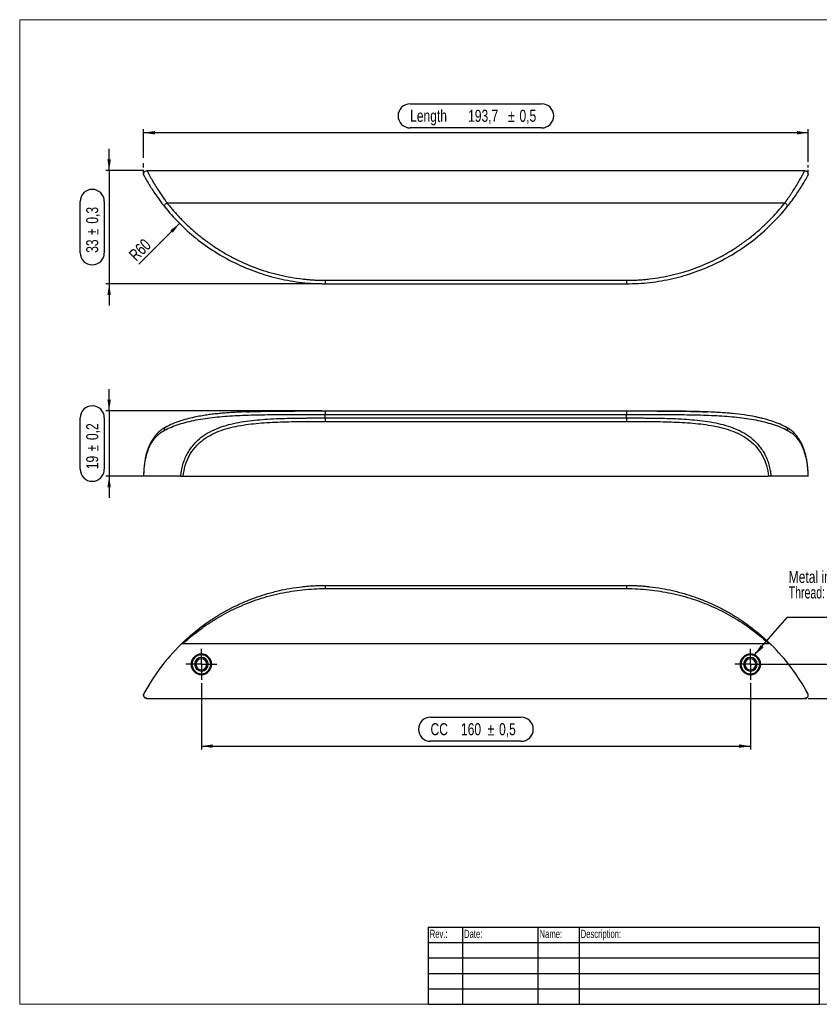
# Model space of a CAD drawing. Header units: millimetres. Extents: x 5 to 417, y 5 to 292.
# Tile 1 of 3: x 5 to 238, y 5 to 292. Entities that reach past the tile are written whole.
import ezdxf

# ---------------------------------------------------------------- set-up
doc = ezdxf.new("R2010")
doc.units = ezdxf.units.MM
doc.linetypes.add('HIDDEN', pattern=[1.905, 1.27, -0.635])
doc.layers.add('SLD-0', color=179, linetype='Continuous')
doc.styles.add('SLDTEXTSTYLE0', font='TXT', dxfattribs={"width": 0.75})
doc.styles.add('SLDTEXTSTYLE1', font='TXT', dxfattribs={"width": 0.7})
doc.styles.add('SLDTEXTSTYLE6', font='TXT', dxfattribs={"width": 0.657895})
doc.dimstyles.new('SLDDIMSTYLE0', dxfattribs={"dimtxt": 3.5, "dimasz": 3.302, "dimexe": 0, "dimexo": 0.0625, "dimgap": 0.875, "dimtad": 1, "dimdec": 1, "dimrnd": 1e-09, "dimzin": 12, "dimdsep": 46, "dimtxsty": 'SLDTEXTSTYLE0', "dimsah": 1, "dimcen": 0.09, "dimadec": 0, "dimazin": 3, "dimtfac": 1, "dimtdec": 1, "dimtofl": 0, "dimtmove": 0, "dimatfit": 3, "dimfxl": 0, "dimfrac": 2, "dimtolj": 1, "dimtzin": 12, "dimarcsym": 0})
doc.dimstyles.new('SLDDIMSTYLE1', dxfattribs={"dimtxt": 3.5, "dimasz": 3.302, "dimexe": 0, "dimexo": 0.0625, "dimgap": 0.875, "dimtad": 1, "dimrnd": 1e-09, "dimzin": 12, "dimdsep": 46, "dimtxsty": 'SLDTEXTSTYLE0', "dimsah": 1, "dimcen": 0, "dimadec": 0, "dimazin": 3, "dimtfac": 1, "dimtofl": 0, "dimtmove": 0, "dimatfit": 3, "dimfxl": 0, "dimfrac": 2, "dimtolj": 1, "dimtzin": 12, "dimarcsym": 0})
doc.dimstyles.new('SLDDIMSTYLE2', dxfattribs={"dimtxt": 3.5, "dimasz": 3.302, "dimexe": 0, "dimexo": 0.0625, "dimgap": 0.875, "dimtad": 1, "dimrnd": 1e-09, "dimzin": 12, "dimdsep": 46, "dimtxsty": 'SLDTEXTSTYLE0', "dimsah": 1, "dimcen": 0.09, "dimadec": 0, "dimazin": 3, "dimtfac": 1, "dimtmove": 0, "dimatfit": 0, "dimfxl": 0, "dimfrac": 2, "dimtolj": 1, "dimtzin": 12, "dimarcsym": 0})
doc.dimstyles.new('SLDDIMSTYLE7', dxfattribs={"dimtxt": 3.5, "dimasz": 3.302, "dimexe": 0, "dimexo": 0.0625, "dimgap": 0.875, "dimtad": 1, "dimrnd": 1e-09, "dimzin": 12, "dimdsep": 46, "dimtxsty": 'SLDTEXTSTYLE0', "dimsah": 1, "dimcen": 0.09, "dimadec": 0, "dimazin": 3, "dimtfac": 1, "dimtofl": 0, "dimtmove": 0, "dimatfit": 3, "dimfxl": 0, "dimfrac": 2, "dimtolj": 1, "dimtzin": 12, "dimarcsym": 0})
doc.dimstyles.new('SLDDIMSTYLE8', dxfattribs={"dimtxt": 0.18, "dimasz": 3.302, "dimexe": 0, "dimexo": 0.0625, "dimgap": 0, "dimtad": 0, "dimtih": 1, "dimtoh": 1, "dimdec": 0, "dimrnd": 1e-09, "dimzin": 0, "dimdsep": 46, "dimtxsty": 'Standard', "dimsah": 1, "dimcen": 0.09, "dimadec": 0, "dimazin": 0, "dimtfac": 3.302, "dimtdec": 0, "dimtofl": 0, "dimtmove": 0, "dimatfit": 3, "dimfxl": 0, "dimfrac": 2, "dimtolj": 1, "dimtzin": 0, "dimarcsym": 0})

# ---------------------------------------------------------------- blocks, each defined once
blk = doc.blocks.new('SW_TABLEANNOTATION_0')
at = {"layer": 'SLD-0', "color": 0}
for p, q in [((0, 0), (0, -4.5)), ((0, 0), (10, 0)), ((10, 0), (10, -4.5)), ((10, 0), (32, 0)), ((32, 0), (32, -4.5)), ((32, 0), (44, 0)), ((44, 0), (44, -4.5)), ((44, 0), (114, 0)), ((114, 0), (114, -4.5)), ((0, -4.5), (0, -9)), ((0, -4.5), (10, -4.5)), ((10, -4.5), (10, -9)), ((10, -4.5), (32, -4.5)), ((32, -4.5), (32, -9)), ((32, -4.5), (44, -4.5)), ((44, -4.5), (44, -9)), ((44, -4.5), (114, -4.5)), ((114, -4.5), (114, -9)), ((0, -9), (0, -13.5)), ((0, -9), (10, -9)), ((10, -9), (10, -13.5)), ((10, -9), (32, -9)), ((32, -9), (32, -13.5)), ((32, -9), (44, -9)), ((44, -9), (44, -13.5)), ((44, -9), (114, -9)), ((114, -9), (114, -13.5)), ((0, -13.5), (0, -18)), ((0, -13.5), (10, -13.5)), ((10, -13.5), (10, -18)), ((10, -13.5), (32, -13.5)), ((32, -13.5), (32, -18)), ((32, -13.5), (44, -13.5)), ((44, -13.5), (44, -18)), ((44, -13.5), (114, -13.5)), ((114, -13.5), (114, -18)), ((0, -18), (0, -22.5)), ((0, -18), (10, -18)), ((10, -18), (10, -22.5)), ((10, -18), (32, -18)), ((32, -18), (32, -22.5)), ((32, -18), (44, -18)), ((44, -18), (44, -22.5)), ((44, -18), (114, -18)), ((114, -18), (114, -22.5)), ((0, -22.5), (10, -22.5)), ((10, -22.5), (32, -22.5)), ((32, -22.5), (44, -22.5)), ((44, -22.5), (114, -22.5))]:
    blk.add_line(p, q, dxfattribs=at)
at = {"layer": 'SLD-0', "color": 0, "attachment_point": 1, "style": 'SLDTEXTSTYLE1'}
for s, insert, char_height in [('Rev.:', (0.5, -0.77), 2.381), ('Date:', (10.5, -0.77), 2.381), ('Name:', (32.5, -0.77), 2.381), ('Description:', (44.5, -0.77), 2.3813)]:
    blk.add_mtext(s, dxfattribs=dict(at, insert=insert, char_height=char_height))
blk = doc.blocks.new('_D')
at = {"layer": 'SLD-0'}
for p, q in [((118.79, 267.48), (157.11, 267.48)), ((41.1, 251.71), (41.1, 260.05)), ((234.8, 259.05), (41.1, 259.05)), ((157.11, 260.45), (118.79, 260.45)), ((234.8, 250.61), (234.8, 260.05))]:
    blk.add_line(p, q, dxfattribs=at)
for centre, start, end in [((118.79, 263.97), 90, 270), ((157.11, 263.97), 270, 90)]:
    blk.add_arc(centre, 3.52, start, end, dxfattribs=at)
for points in [[(41.1, 259.05), (44.4, 258.54), (44.4, 259.55)], [(234.8, 259.05), (231.5, 259.55), (231.5, 258.54)]]:
    blk.add_solid(points, dxfattribs=at)
at = {"layer": 'SLD-0', "char_height": 3.5, "attachment_point": 1, "style": 'SLDTEXTSTYLE0'}
for s, insert in [('Length', (118.79, 265.73)), ('193,7', (135.68, 265.73)), ('%%p', (147.31, 265.68)), ('0,5', (150.65, 265.73))]:
    blk.add_mtext(s, dxfattribs=dict(at, insert=insert))
blk = doc.blocks.new('_D_1')
at = {"layer": 'SLD-0'}
blk.add_line((51.61, 232.6), (39.7, 220.69), dxfattribs=at)
blk.add_solid([(51.61, 232.6), (48.91, 230.62), (49.63, 229.9)], dxfattribs=at)
at = {"layer": 'SLD-0', "insert": (36.51, 223.88), "char_height": 3.5, "attachment_point": 1, "rotation": 45, "style": 'SLDTEXTSTYLE0'}
blk.add_mtext('R60', dxfattribs=at)
blk = doc.blocks.new('_D_2')
at = {"layer": 'SLD-0'}
for p, q in [((31.07, 248.02), (31.07, 254.37)), ((41.1, 248.02), (30.07, 248.02)), ((31.07, 248.02), (31.07, 215.02)), ((22.63, 224.04), (22.63, 239.01)), ((29.66, 239.01), (29.66, 224.04)), ((93.03, 215.02), (30.07, 215.02)), ((31.07, 215.02), (31.07, 208.67))]:
    blk.add_line(p, q, dxfattribs=at)
for centre, start, end in [((26.14, 239.01), 0, 180), ((26.14, 224.04), 180, 0)]:
    blk.add_arc(centre, 3.52, start, end, dxfattribs=at)
for points in [[(31.07, 248.02), (31.57, 251.33), (30.56, 251.33)], [(31.07, 215.02), (30.56, 211.72), (31.57, 211.72)]]:
    blk.add_solid(points, dxfattribs=at)
at = {"layer": 'SLD-0', "char_height": 3.5, "attachment_point": 1, "rotation": 90, "style": 'SLDTEXTSTYLE0'}
for s, insert in [('0,3', (24.38, 232.54)), ('%%p', (24.44, 229.21)), ('33', (24.38, 224.04))]:
    blk.add_mtext(s, dxfattribs=dict(at, insert=insert))
blk = doc.blocks.new('_D_3')
at = {"layer": 'SLD-0'}
for p, q in [((31.07, 177.94), (31.07, 184.29)), ((22.63, 160.96), (22.63, 175.93)), ((29.66, 175.93), (29.66, 160.96)), ((93.03, 177.94), (30.07, 177.94)), ((31.07, 177.94), (31.07, 158.94)), ((51.66, 158.94), (30.07, 158.94)), ((31.07, 158.94), (31.07, 152.59))]:
    blk.add_line(p, q, dxfattribs=at)
for centre, start, end in [((26.14, 175.93), 0, 180), ((26.14, 160.96), 180, 0)]:
    blk.add_arc(centre, 3.52, start, end, dxfattribs=at)
for points in [[(31.07, 177.94), (31.57, 181.24), (30.56, 181.24)], [(31.07, 158.94), (30.56, 155.64), (31.57, 155.64)]]:
    blk.add_solid(points, dxfattribs=at)
at = {"layer": 'SLD-0', "char_height": 3.5, "attachment_point": 1, "rotation": 90, "style": 'SLDTEXTSTYLE0'}
for s, insert in [('0,2', (24.38, 169.46)), ('%%p', (24.44, 166.13)), ('19', (24.38, 160.96))]:
    blk.add_mtext(s, dxfattribs=dict(at, insert=insert))
blk = doc.blocks.new('_D_10')
at = {"layer": 'SLD-0'}
blk.add_line((283.86, 230.7), (300.3, 235.1), dxfattribs=at)
blk.add_solid([(283.86, 230.7), (287.19, 231.06), (286.92, 232.04)], dxfattribs=at)
at = {"layer": 'SLD-0', "insert": (291.4, 237.39), "char_height": 3.5, "attachment_point": 1, "rotation": 15, "style": 'SLDTEXTSTYLE0'}
blk.add_mtext('R59', dxfattribs=at)
blk = doc.blocks.new('_D_11')
at = {"layer": 'SLD-0'}
for p, q in [((57.95, 98.59), (57.95, 79.24)), ((217.95, 98.59), (217.95, 79.24)), ((124.73, 88.67), (151.17, 88.67)), ((151.17, 81.64), (124.73, 81.64)), ((57.95, 80.24), (217.95, 80.24))]:
    blk.add_line(p, q, dxfattribs=at)
for centre, start, end in [((124.73, 85.16), 90, 270), ((151.17, 85.16), 270, 90)]:
    blk.add_arc(centre, 3.52, start, end, dxfattribs=at)
for points in [[(57.95, 80.24), (61.25, 79.73), (61.25, 80.74)], [(217.95, 80.24), (214.65, 80.74), (214.65, 79.73)]]:
    blk.add_solid(points, dxfattribs=at)
at = {"layer": 'SLD-0', "char_height": 3.5, "attachment_point": 1, "style": 'SLDTEXTSTYLE0'}
for s, insert in [('CC', (124.73, 86.92)), ('160', (133.61, 86.92)), ('%%p', (141.37, 86.86)), ('0,5', (144.7, 86.92))]:
    blk.add_mtext(s, dxfattribs=dict(at, insert=insert))
blk = doc.blocks.new('_D_12')
at = {"layer": 'SLD-0'}
for p, q in [((244.83, 104.09), (244.83, 110.44)), ((221.95, 104.09), (245.83, 104.09)), ((244.83, 104.09), (244.83, 94.09)), ((234.8, 94.09), (245.83, 94.09)), ((244.83, 94.09), (244.83, 87.74))]:
    blk.add_line(p, q, dxfattribs=at)
for points in [[(244.83, 104.09), (245.34, 107.39), (244.33, 107.39)], [(244.83, 94.09), (244.33, 90.79), (245.34, 90.79)]]:
    blk.add_solid(points, dxfattribs=at)
at = {"layer": 'SLD-0', "insert": (240.32, 96.5), "char_height": 3.5, "attachment_point": 1, "rotation": 90, "style": 'SLDTEXTSTYLE0'}
blk.add_mtext('10', dxfattribs=at)
blk = doc.blocks.new('SW_NOTE_0')
at = {"layer": 'SLD-0', "color": 0}
blk.add_line((56.92, 0), (0, 0), dxfattribs=at)
at = {"layer": 'SLD-0', "color": 0, "char_height": 3.5, "attachment_point": 1}
for s, insert, style in [('Metal insert for M4 screw.', (0.46, 13.61), 'SLDTEXTSTYLE0'), ('Thread:      min. 4', (0.46, 9.08), 'SLDTEXTSTYLE6'), ('max. 8', (25.4, 4.56), 'SLDTEXTSTYLE0')]:
    blk.add_mtext(s, dxfattribs=dict(at, insert=insert, style=style))
blk = doc.blocks.new('SW_CENTERMARKSYMBOL_0')
at = {"layer": 'SLD-0', "color": 0}
for p, q in [((0, 2.5), (0, 4.5)), ((-2.5, 0), (-4.5, 0)), ((0, 0), (-2.5, 0)), ((0, 0), (0, 2.5)), ((0, 0), (0, -2.5)), ((0, 0), (2.5, 0)), ((2.5, 0), (4.5, 0)), ((0, -2.5), (0, -4.5))]:
    blk.add_line(p, q, dxfattribs=at)
blk = doc.blocks.new('SW_CENTERMARKSYMBOL_1')
at = {"layer": 'SLD-0', "color": 0}
for p, q in [((0, 2.5), (0, 4.5)), ((-2.5, 0), (-4.5, 0)), ((0, 0), (-2.5, 0)), ((0, 0), (0, 2.5)), ((0, 0), (0, -2.5)), ((0, 0), (2.5, 0)), ((2.5, 0), (4.5, 0)), ((0, -2.5), (0, -4.5))]:
    blk.add_line(p, q, dxfattribs=at)

msp = doc.modelspace()

# ---------------------------------------------------------------- linework, layer by layer
at = {"color": 7, "linetype": 'Continuous', "lineweight": 18}
for p, q in [((5, 292), (5, 5)), ((415, 292), (5, 292)), ((5, 5), (415, 5))]:
    msp.add_line(p, q, dxfattribs=at)
at = {"color": 7, "linetype": 'Continuous', "lineweight": 25}
for p, q in [((42.099, 248.025), (233.801, 248.025)), ((47.916, 238.616), (227.984, 238.616)), ((94.032, 216.035), (181.869, 216.035)), ((181.869, 216.035), (181.869, 215.025)), ((94.032, 215.025), (181.869, 215.025)), ((94.032, 177.94), (181.869, 177.94)), ((94.032, 175.91), (94.032, 176.94)), ((94.032, 176.94), (181.869, 176.94)), ((94.032, 175.91), (181.869, 175.91)), ((181.869, 177.94), (181.869, 176.94)), ((181.869, 175.91), (181.869, 176.94)), ((94.032, 174.913), (181.869, 174.913)), ((51.954, 158.943), (41.219, 158.943)), ((52.662, 158.943), (223.239, 158.943)), ((234.682, 158.943), (223.947, 158.943)), ((94.032, 127.087), (181.869, 127.087)), ((94.032, 126.168), (181.869, 126.168)), ((52.662, 110.149), (223.239, 110.149)), ((42.099, 94.087), (233.801, 94.087))]:
    msp.add_line(p, q, dxfattribs=at)
for centre, radius, start, end in [((94.032, 67.087), 60, 134.53197, 151.66824), ((181.869, 67.087), 60, 28.33176, 45.46803), ((57.95, 104.087), 3, 0, 180), ((57.95, 104.087), 2.75, 90, 270), ((57.95, 104.087), 2.75, 270, 90), ((217.95, 104.087), 3, 0, 180), ((217.95, 104.087), 2.75, 90, 270), ((217.95, 104.087), 2.75, 270, 90), ((57.95, 104.087), 3, 180, 0), ((57.95, 104.087), 2, 0, 180), ((57.95, 104.087), 2, 180, 0), ((57.95, 104.087), 1.621, 0, 180), ((57.95, 104.087), 1.621, 180, 0), ((217.95, 104.087), 3, 180, 0), ((217.95, 104.087), 2, 0, 180), ((217.95, 104.087), 2, 180, 0), ((217.95, 104.087), 1.621, 0, 180), ((217.95, 104.087), 1.621, 180, 0)]:
    msp.add_arc(centre, radius, start, end, dxfattribs=at)
for points, knots in [([(42.192, 247.842), (42.027, 247.851), (41.696, 247.867), (41.313, 247.626), (41.092, 247.272), (41.116, 246.996), (41.127, 246.873)], [0, 0, 0, 0, 0.2632702, 0.527064, 0.7888484, 1, 1, 1, 1]), ([(41.118, 246.872), (41.121, 246.844), (41.129, 246.731), (41.18, 246.628), (41.219, 246.55)], [0, 0, 0, 0, 0.2426066, 1, 1, 1, 1]), ([(42.099, 248.025), (42.1, 248.024), (42.101, 248.022), (42.107, 248.01), (42.116, 247.991), (42.13, 247.964), (42.147, 247.93), (42.168, 247.888), (42.185, 247.854), (42.194, 247.837)], [0, 0, 0, 0, 0.1431906, 0.2862401, 0.4291664, 0.5719874, 0.7147214, 0.8573862, 1, 1, 1, 1]), ([(42.194, 247.837), (42.203, 247.819), (42.222, 247.782), (42.255, 247.717), (42.292, 247.646), (42.332, 247.567), (42.377, 247.481), (42.425, 247.387), (42.541, 247.165), (42.758, 246.751), (43.135, 246.052), (43.67, 245.093), (44.416, 243.813), (45.198, 242.553), (45.814, 241.609), (46.195, 241.037), (46.597, 240.45), (47.017, 239.85), (47.456, 239.237), (47.762, 238.824), (47.916, 238.616)], [0, 0, 0, 0, 0.020395, 0.040788, 0.0611814, 0.0815779, 0.10198, 0.1223904, 0.1428117, 0.2380244, 0.3331958, 0.4285916, 0.5704178, 0.7142174, 0.760766, 0.8077151, 0.8550892, 0.9029125, 0.9512085, 1, 1, 1, 1]), ([(227.984, 238.616), (228.069, 238.73), (228.237, 238.957), (228.484, 239.294), (228.725, 239.629), (228.961, 239.96), (229.191, 240.288), (229.414, 240.612), (229.633, 240.931), (229.845, 241.247), (230.052, 241.557), (230.253, 241.863), (230.753, 242.634), (231.485, 243.813), (232.324, 245.252), (232.982, 246.446), (233.336, 247.119), (233.513, 247.46), (233.59, 247.609), (233.656, 247.738), (233.69, 247.804), (233.707, 247.837)], [0, 0, 0, 0, 0.0266819, 0.0532134, 0.0795982, 0.10584, 0.1319426, 0.1579096, 0.183745, 0.2094527, 0.2350366, 0.2605009, 0.2858496, 0.4296716, 0.5715257, 0.7144516, 0.857172, 0.8929058, 0.9286124, 0.9643059, 1, 1, 1, 1]), ([(233.707, 247.837), (233.715, 247.854), (233.733, 247.888), (233.754, 247.93), (233.771, 247.964), (233.785, 247.991), (233.794, 248.01), (233.8, 248.022), (233.801, 248.024), (233.801, 248.025)], [0, 0, 0, 0, 0.1426125, 0.2852765, 0.42801, 0.5708311, 0.7137578, 0.8568081, 1, 1, 1, 1]), ([(234.774, 246.873), (234.785, 246.996), (234.809, 247.272), (234.588, 247.626), (234.205, 247.867), (233.874, 247.85), (233.709, 247.842)], [0, 0, 0, 0, 0.2111913, 0.4729616, 0.7367429, 1, 1, 1, 1]), ([(234.782, 246.872), (234.78, 246.844), (234.771, 246.731), (234.72, 246.628), (234.682, 246.55)], [0, 0, 0, 0, 0.2423937, 1, 1, 1, 1]), ([(41.219, 246.55), (41.219, 246.55), (41.349, 246.305), (41.867, 245.376), (42.254, 244.692), (43.274, 243.016), (43.905, 242.026), (45.376, 239.893), (46.215, 238.752), (47.135, 237.599)], [0, 0, 0, 0, 0.25, 0.25, 0.5, 0.5, 0.75, 0.75, 1, 1, 1, 1]), ([(228.766, 237.599), (229.686, 238.752), (230.525, 239.893), (231.996, 242.026), (232.627, 243.016), (233.646, 244.692), (234.034, 245.376), (234.552, 246.305), (234.682, 246.55), (234.682, 246.55)], [0, 0, 0, 0, 0.25, 0.25, 0.5, 0.5, 0.75, 0.75, 1, 1, 1, 1]), ([(47.916, 238.616), (47.795, 238.533), (47.673, 238.437), (47.453, 238.237), (47.355, 238.133), (47.206, 237.937), (47.153, 237.846), (47.102, 237.696), (47.104, 237.638), (47.134, 237.6)], [0, 0, 0, 0, 0.25, 0.25, 0.5, 0.5, 0.75, 0.75, 1, 1, 1, 1]), ([(47.916, 238.616), (48.048, 238.45), (48.311, 238.117), (48.713, 237.621), (49.122, 237.128), (49.536, 236.638), (49.958, 236.151), (50.385, 235.668), (50.819, 235.188), (51.259, 234.712), (51.705, 234.239), (52.76, 233.146), (54.486, 231.471), (56.979, 229.307), (59.606, 227.272), (62.35, 225.384), (65.207, 223.649), (69.143, 221.554), (73.26, 219.797), (77.504, 218.404), (80.743, 217.544), (84.027, 216.871), (86.681, 216.486), (88.68, 216.277), (90.016, 216.169), (91.353, 216.092), (92.692, 216.044), (93.585, 216.038), (94.032, 216.035)], [0, 0, 0, 0, 0.0125188, 0.0250286, 0.0375312, 0.0500284, 0.0625223, 0.0750146, 0.0875073, 0.1000022, 0.1125013, 0.1250064, 0.1874281, 0.2499961, 0.3123921, 0.3749904, 0.4374017, 0.4999901, 0.6249428, 0.6874335, 0.7499586, 0.8124694, 0.8749905, 0.9000107, 0.9250084, 0.9499969, 0.9749897, 1, 1, 1, 1]), ([(181.869, 216.035), (182.117, 216.036), (182.613, 216.038), (183.357, 216.052), (184.101, 216.076), (184.845, 216.11), (185.587, 216.152), (186.33, 216.205), (187.071, 216.267), (187.813, 216.339), (189.416, 216.514), (191.874, 216.871), (195.158, 217.544), (198.397, 218.404), (202.641, 219.797), (206.758, 221.554), (210.694, 223.649), (213.551, 225.384), (216.295, 227.272), (218.921, 229.307), (221.415, 231.471), (223.297, 233.298), (224.645, 234.71), (225.519, 235.666), (226.367, 236.636), (227.192, 237.619), (227.72, 238.284), (227.984, 238.616)], [0, 0, 0, 0, 0.0138969, 0.0277868, 0.0416719, 0.0555546, 0.0694371, 0.0833218, 0.0972109, 0.1111067, 0.1250116, 0.187529, 0.2500437, 0.3125664, 0.3750595, 0.5000124, 0.562599, 0.6250122, 0.6876092, 0.7500067, 0.8125739, 0.8749965, 0.8999999, 0.9249868, 0.9499723, 0.9749717, 1, 1, 1, 1]), ([(227.984, 238.615), (228.106, 238.533), (228.228, 238.437), (228.447, 238.236), (228.545, 238.132), (228.695, 237.937), (228.748, 237.846), (228.798, 237.696), (228.796, 237.637), (228.766, 237.599)], [0, 0, 0, 0, 0.25, 0.25, 0.5, 0.5, 0.75, 0.75, 1, 1, 1, 1]), ([(47.135, 237.599), (48.467, 235.93), (49.911, 234.304), (53.007, 231.186), (54.656, 229.698), (58.132, 226.898), (59.957, 225.588), (63.757, 223.174), (65.73, 222.071), (69.793, 220.092), (71.884, 219.216), (76.155, 217.705), (78.333, 217.07), (82.751, 216.051), (84.989, 215.667), (89.496, 215.153), (91.764, 215.025), (94.032, 215.025)], [0, 0, 0, 0, 0.125, 0.125, 0.25, 0.25, 0.375, 0.375, 0.5, 0.5, 0.625, 0.625, 0.75, 0.75, 0.875, 0.875, 1, 1, 1, 1]), ([(181.869, 215.025), (184.137, 215.025), (186.405, 215.153), (190.912, 215.667), (193.15, 216.051), (197.567, 217.07), (199.746, 217.705), (204.016, 219.216), (206.107, 220.092), (210.171, 222.071), (212.144, 223.174), (215.943, 225.588), (217.769, 226.898), (221.245, 229.698), (222.894, 231.186), (225.989, 234.304), (227.434, 235.93), (228.766, 237.599)], [0, 0, 0, 0, 0.125, 0.125, 0.25, 0.25, 0.375, 0.375, 0.5, 0.5, 0.625, 0.625, 0.75, 0.75, 0.875, 0.875, 1, 1, 1, 1]), ([(94.033, 216.035), (94.033, 215.903), (94.033, 215.771), (94.033, 215.527), (94.033, 215.415), (94.033, 215.227), (94.033, 215.152), (94.033, 215.051), (94.033, 215.025), (94.033, 215.025)], [0, 0, 0, 0, 0.25, 0.25, 0.5, 0.5, 0.75, 0.75, 1, 1, 1, 1]), ([(47.135, 172.276), (48.467, 172.978), (49.911, 173.571), (53.007, 174.573), (54.656, 174.981), (58.132, 175.648), (59.957, 175.906), (63.757, 176.313), (65.73, 176.461), (69.793, 176.682), (71.884, 176.756), (76.155, 176.858), (78.333, 176.886), (82.751, 176.923), (84.989, 176.93), (89.496, 176.939), (91.764, 176.94), (94.032, 176.94)], [0, 0, 0, 0, 0.125, 0.125, 0.25, 0.25, 0.375, 0.375, 0.5, 0.5, 0.625, 0.625, 0.75, 0.75, 0.875, 0.875, 1, 1, 1, 1]), ([(94.032, 177.921), (92.714, 177.921), (90.078, 177.92), (86.251, 177.915), (82.674, 177.902), (79.458, 177.878), (76.6, 177.841), (74.095, 177.79), (71.927, 177.727), (70.006, 177.654), (68.229, 177.568), (66.503, 177.465), (64.807, 177.34), (63.144, 177.191), (61.516, 177.017), (59.881, 176.807), (58.149, 176.543), (56.242, 176.19), (54.144, 175.711), (51.898, 175.063), (49.608, 174.239), (48.18, 173.517), (47.464, 173.155)], [0, 0, 0, 0, 0.0734306, 0.146782, 0.2140667, 0.2752825, 0.3304257, 0.3795066, 0.4225152, 0.4598165, 0.4958156, 0.5317871, 0.5677394, 0.6036737, 0.639583, 0.6754676, 0.7143685, 0.7597307, 0.8115629, 0.8698819, 0.9347225, 1, 1, 1, 1]), ([(51.954, 158.943), (51.963, 159.054), (51.983, 159.276), (52.02, 159.607), (52.063, 159.939), (52.113, 160.269), (52.196, 160.761), (52.328, 161.41), (52.597, 162.464), (53.024, 163.743), (53.669, 165.175), (54.442, 166.513), (55.618, 168.138), (57.317, 169.864), (59.68, 171.529), (62.283, 172.813), (65.106, 173.788), (68.036, 174.496), (71.077, 175.002), (74.151, 175.348), (77.351, 175.585), (80.535, 175.734), (83.897, 175.828), (86.53, 175.869), (88.563, 175.889), (89.853, 175.898), (91.197, 175.905), (92.597, 175.909), (93.548, 175.909), (94.032, 175.91)], [0, 0, 0, 0, 0.0062215, 0.0124538, 0.0187014, 0.0249685, 0.0312593, 0.0468502, 0.0625309, 0.0934673, 0.1250485, 0.1558845, 0.1875656, 0.2500233, 0.3101919, 0.3749824, 0.4374744, 0.4999706, 0.5624698, 0.6249707, 0.6840093, 0.7499751, 0.8082294, 0.8749811, 0.8980145, 0.9220329, 0.9470366, 0.9730256, 1, 1, 1, 1]), ([(71.09, 177.692), (71.473, 177.71), (73.209, 177.79), (76.434, 177.853), (80.735, 177.91), (85.126, 177.931), (89.566, 177.939), (92.544, 177.939), (94.032, 177.94)], [0, 0, 0, 0, 0.0536119, 0.2429767, 0.4322435, 0.62149, 0.8108149, 1, 1, 1, 1]), ([(94.032, 175.91), (94.032, 175.661), (94.032, 175.414), (94.032, 175.049), (94.032, 174.933), (94.032, 174.913)], [0, 0, 0, 0, 0.5, 0.5, 1, 1, 1, 1]), ([(94.033, 177.94), (94.033, 177.941), (94.033, 177.916), (94.033, 177.817), (94.033, 177.743), (94.033, 177.558), (94.033, 177.446), (94.033, 177.203), (94.033, 177.071), (94.033, 176.94)], [0, 0, 0, 0, 0.25, 0.25, 0.5, 0.5, 0.75, 0.75, 1, 1, 1, 1]), ([(181.869, 177.94), (183.357, 177.939), (186.335, 177.939), (190.775, 177.931), (195.165, 177.91), (199.468, 177.854), (202.882, 177.784), (204.803, 177.694), (205.372, 177.668)], [0, 0, 0, 0, 0.184371, 0.3688802, 0.5533231, 0.7377737, 0.9223255, 1, 1, 1, 1]), ([(228.437, 173.157), (227.842, 173.462), (226.668, 174.062), (224.846, 174.765), (223.149, 175.317), (221.676, 175.719), (220.446, 176.011), (218.705, 176.379), (216.213, 176.802), (213.432, 177.131), (211.069, 177.342), (209.167, 177.481), (206.95, 177.607), (204.401, 177.714), (201.511, 177.798), (198.268, 177.857), (194.669, 177.893), (190.713, 177.912), (186.407, 177.92), (183.416, 177.921), (181.869, 177.922)], [0, 0, 0, 0, 0.0543673, 0.1072199, 0.1525168, 0.190244, 0.2204421, 0.2444984, 0.3178822, 0.3962825, 0.4308914, 0.4711938, 0.5172332, 0.5690181, 0.6265425, 0.6897884, 0.7587514, 0.8334443, 0.9138595, 1, 1, 1, 1]), ([(181.869, 176.94), (184.137, 176.94), (186.405, 176.939), (190.912, 176.93), (193.15, 176.923), (197.567, 176.886), (199.746, 176.858), (204.016, 176.756), (206.107, 176.682), (210.171, 176.461), (212.144, 176.313), (215.943, 175.906), (217.769, 175.648), (221.245, 174.981), (222.894, 174.573), (225.989, 173.571), (227.434, 172.978), (228.766, 172.276)], [0, 0, 0, 0, 0.125, 0.125, 0.25, 0.25, 0.375, 0.375, 0.5, 0.5, 0.625, 0.625, 0.75, 0.75, 0.875, 0.875, 1, 1, 1, 1]), ([(181.869, 175.91), (181.869, 175.661), (181.869, 175.414), (181.869, 175.049), (181.869, 174.933), (181.869, 174.913)], [0, 0, 0, 0, 0.5, 0.5, 1, 1, 1, 1]), ([(181.869, 175.91), (182.113, 175.91), (182.597, 175.909), (183.317, 175.908), (184.024, 175.907), (184.716, 175.904), (185.396, 175.901), (186.061, 175.898), (186.713, 175.893), (187.351, 175.888), (187.975, 175.882), (189.578, 175.865), (192.004, 175.828), (195.366, 175.734), (198.55, 175.585), (201.75, 175.348), (204.823, 175.002), (207.865, 174.496), (210.795, 173.788), (213.617, 172.813), (216.221, 171.529), (218.584, 169.864), (220.283, 168.138), (221.458, 166.513), (222.231, 165.175), (222.876, 163.743), (223.304, 162.464), (223.572, 161.41), (223.72, 160.689), (223.823, 160.05), (223.896, 159.498), (223.93, 159.128), (223.947, 158.943)], [0, 0, 0, 0, 0.0136104, 0.0269745, 0.0400923, 0.0529638, 0.0655889, 0.0779678, 0.0901004, 0.1019868, 0.1136269, 0.1250208, 0.1917716, 0.2500268, 0.3159917, 0.3750312, 0.437532, 0.5000312, 0.5625274, 0.6250193, 0.6898089, 0.7499784, 0.8124361, 0.8441158, 0.8749531, 0.9065325, 0.9374707, 0.953149, 0.9687422, 0.9792117, 0.9896244, 1, 1, 1, 1]), ([(47.533, 173.204), (47.093, 172.949), (46.279, 172.476), (45.276, 171.6), (44.412, 170.65), (43.668, 169.605), (43.082, 168.548), (42.637, 167.57), (42.25, 166.565), (41.888, 165.384), (41.568, 164.014), (41.316, 162.506), (41.131, 160.751), (41.111, 159.492), (41.1, 158.83)], [0, 0, 0, 0, 0.110578, 0.2041909, 0.2807398, 0.3745736, 0.4586795, 0.5097488, 0.5710454, 0.6508224, 0.7227291, 0.8049203, 0.8973524, 1, 1, 1, 1]), ([(41.219, 158.943), (41.219, 160.455), (41.349, 161.967), (41.867, 164.806), (42.254, 166.132), (43.274, 168.469), (43.905, 169.479), (45.376, 171.14), (46.215, 171.792), (47.135, 172.276)], [0, 0, 0, 0, 0.25, 0.25, 0.5, 0.5, 0.75, 0.75, 1, 1, 1, 1]), ([(47.468, 173.148), (47.381, 173.095), (47.209, 172.989), (47.094, 172.653), (47.121, 172.401), (47.134, 172.276)], [0, 0, 0, 0, 0.3397999, 0.669972, 1, 1, 1, 1]), ([(52.662, 158.943), (52.759, 160.012), (52.963, 161.064), (53.564, 163.063), (53.961, 164.008), (54.915, 165.756), (55.473, 166.56), (56.722, 168.023), (57.411, 168.68), (58.885, 169.851), (59.67, 170.366), (61.314, 171.277), (62.174, 171.673), (63.953, 172.366), (64.871, 172.664), (66.748, 173.178), (67.708, 173.395), (70.639, 173.955), (72.661, 174.205), (76.79, 174.564), (78.897, 174.673), (83.162, 174.82), (85.321, 174.858), (89.664, 174.905), (91.848, 174.913), (94.032, 174.913)], [0, 0, 0, 0, 0.0625, 0.0625, 0.125, 0.125, 0.1875, 0.1875, 0.25, 0.25, 0.3125, 0.3125, 0.375, 0.375, 0.4375, 0.4375, 0.5, 0.5, 0.625, 0.625, 0.75, 0.75, 0.875, 0.875, 1, 1, 1, 1]), ([(181.869, 174.913), (184.053, 174.913), (186.237, 174.905), (190.58, 174.858), (192.738, 174.82), (197.004, 174.673), (199.111, 174.564), (203.239, 174.205), (205.261, 173.955), (208.193, 173.395), (209.153, 173.178), (211.029, 172.664), (211.948, 172.366), (213.726, 171.673), (214.586, 171.277), (216.231, 170.366), (217.016, 169.851), (218.489, 168.68), (219.179, 168.023), (220.428, 166.56), (220.986, 165.756), (221.94, 164.008), (222.337, 163.063), (222.938, 161.064), (223.142, 160.012), (223.239, 158.943)], [0, 0, 0, 0, 0.125, 0.125, 0.25, 0.25, 0.375, 0.375, 0.5, 0.5, 0.5625, 0.5625, 0.625, 0.625, 0.6875, 0.6875, 0.75, 0.75, 0.8125, 0.8125, 0.875, 0.875, 0.9375, 0.9375, 1, 1, 1, 1]), ([(234.801, 158.83), (234.793, 159.406), (234.778, 160.484), (234.639, 162.045), (234.445, 163.395), (234.215, 164.538), (233.98, 165.471), (233.737, 166.282), (233.49, 166.987), (233.247, 167.596), (232.998, 168.157), (232.684, 168.792), (232.244, 169.563), (231.626, 170.47), (230.789, 171.443), (229.705, 172.423), (228.834, 172.932), (228.368, 173.204)], [0, 0, 0, 0, 0.089349, 0.1672795, 0.2456899, 0.3075949, 0.3585233, 0.4070371, 0.4532223, 0.4899311, 0.5250153, 0.5657715, 0.6217717, 0.6931738, 0.7800409, 0.8823662, 1, 1, 1, 1]), ([(228.432, 173.148), (228.519, 173.095), (228.692, 172.989), (228.806, 172.653), (228.779, 172.402), (228.766, 172.276)], [0, 0, 0, 0, 0.3398559, 0.6700001, 1, 1, 1, 1]), ([(228.766, 172.276), (229.686, 171.792), (230.525, 171.14), (231.996, 169.479), (232.627, 168.469), (233.646, 166.132), (234.034, 164.806), (234.552, 161.967), (234.682, 160.455), (234.682, 158.943)], [0, 0, 0, 0, 0.25, 0.25, 0.5, 0.5, 0.75, 0.75, 1, 1, 1, 1]), ([(51.954, 158.943), (51.978, 158.943), (52.026, 158.943), (52.105, 158.943), (52.19, 158.943), (52.308, 158.943), (52.466, 158.943), (52.597, 158.943), (52.662, 158.943)], [0, 0, 0, 0, 0.1250703, 0.2501423, 0.3752161, 0.5002922, 0.7512796, 1, 1, 1, 1]), ([(223.947, 158.943), (223.923, 158.943), (223.875, 158.943), (223.796, 158.943), (223.711, 158.943), (223.593, 158.943), (223.435, 158.943), (223.304, 158.943), (223.239, 158.943)], [0, 0, 0, 0, 0.12509555, 0.24938449, 0.37405012, 0.50026514, 0.7496243, 1, 1, 1, 1]), ([(51.954, 109.859), (51.963, 109.868), (51.983, 109.888), (52.02, 109.924), (52.063, 109.966), (52.113, 110.015), (52.196, 110.096), (52.328, 110.224), (52.597, 110.483), (53.024, 110.889), (53.669, 111.485), (54.442, 112.177), (55.618, 113.19), (57.317, 114.569), (59.68, 116.311), (62.283, 118.034), (65.106, 119.688), (68.036, 121.197), (71.077, 122.556), (74.151, 123.729), (77.351, 124.755), (80.535, 125.581), (83.897, 126.257), (86.53, 126.634), (88.563, 126.842), (89.853, 126.947), (91.197, 127.025), (92.597, 127.077), (93.548, 127.084), (94.032, 127.087)], [0, 0, 0, 0, 0.0062215, 0.0124538, 0.0187014, 0.0249685, 0.0312593, 0.0468502, 0.0625309, 0.0934673, 0.1250485, 0.1558845, 0.1875656, 0.2500233, 0.3101919, 0.3749824, 0.4374744, 0.4999706, 0.5624698, 0.6249707, 0.6840093, 0.7499751, 0.8082294, 0.8749811, 0.8980145, 0.9220329, 0.9470366, 0.9730256, 1, 1, 1, 1]), ([(94.032, 127.087), (94.032, 127.087), (94.032, 126.991), (94.032, 126.654), (94.032, 126.416), (94.032, 126.168)], [0, 0, 0, 0, 0.5, 0.5, 1, 1, 1, 1]), ([(181.869, 127.087), (181.869, 127.087), (181.869, 126.991), (181.869, 126.654), (181.869, 126.416), (181.869, 126.168)], [0, 0, 0, 0, 0.5, 0.5, 1, 1, 1, 1]), ([(181.869, 127.087), (182.113, 127.086), (182.597, 127.085), (183.317, 127.071), (184.024, 127.05), (184.716, 127.021), (185.396, 126.985), (186.061, 126.942), (186.713, 126.893), (187.351, 126.837), (187.975, 126.777), (189.578, 126.604), (192.004, 126.257), (195.366, 125.581), (198.55, 124.755), (201.75, 123.729), (204.823, 122.556), (207.865, 121.197), (210.795, 119.688), (213.617, 118.034), (216.221, 116.311), (218.584, 114.569), (220.283, 113.19), (221.458, 112.177), (222.231, 111.485), (222.876, 110.889), (223.304, 110.483), (223.572, 110.225), (223.72, 110.082), (223.823, 109.98), (223.896, 109.909), (223.93, 109.875), (223.947, 109.859)], [0, 0, 0, 0, 0.0136104, 0.0269745, 0.0400923, 0.0529638, 0.0655889, 0.0779678, 0.0901004, 0.1019868, 0.1136269, 0.1250208, 0.1917716, 0.2500268, 0.3159917, 0.3750312, 0.437532, 0.5000312, 0.5625274, 0.6250193, 0.6898089, 0.7499784, 0.8124361, 0.8441158, 0.8749531, 0.9065325, 0.9374707, 0.953149, 0.9687422, 0.9792117, 0.9896244, 1, 1, 1, 1]), ([(52.662, 110.149), (52.759, 110.239), (52.963, 110.429), (53.564, 110.972), (53.961, 111.326), (54.915, 112.143), (55.473, 112.607), (56.722, 113.599), (57.411, 114.125), (58.885, 115.193), (59.67, 115.736), (61.314, 116.811), (62.174, 117.343), (63.953, 118.381), (64.871, 118.886), (66.748, 119.853), (67.708, 120.316), (70.639, 121.635), (72.661, 122.42), (76.79, 123.772), (78.897, 124.34), (83.162, 125.252), (85.321, 125.595), (89.664, 126.054), (91.848, 126.168), (94.032, 126.168)], [0, 0, 0, 0, 0.0625, 0.0625, 0.125, 0.125, 0.1875, 0.1875, 0.25, 0.25, 0.3125, 0.3125, 0.375, 0.375, 0.4375, 0.4375, 0.5, 0.5, 0.625, 0.625, 0.75, 0.75, 0.875, 0.875, 1, 1, 1, 1]), ([(181.869, 126.168), (184.053, 126.168), (186.237, 126.054), (190.58, 125.595), (192.738, 125.252), (197.004, 124.34), (199.111, 123.772), (203.239, 122.42), (205.261, 121.635), (208.193, 120.316), (209.153, 119.853), (211.029, 118.886), (211.948, 118.381), (213.726, 117.343), (214.586, 116.811), (216.231, 115.736), (217.016, 115.193), (218.489, 114.125), (219.179, 113.599), (220.428, 112.607), (220.986, 112.143), (221.94, 111.326), (222.337, 110.972), (222.938, 110.429), (223.142, 110.239), (223.239, 110.149)], [0, 0, 0, 0, 0.125, 0.125, 0.25, 0.25, 0.375, 0.375, 0.5, 0.5, 0.5625, 0.5625, 0.625, 0.625, 0.6875, 0.6875, 0.75, 0.75, 0.8125, 0.8125, 0.875, 0.875, 0.9375, 0.9375, 1, 1, 1, 1]), ([(51.954, 109.859), (51.978, 109.881), (52.026, 109.926), (52.105, 109.983), (52.19, 110.034), (52.308, 110.089), (52.466, 110.138), (52.597, 110.146), (52.662, 110.149)], [0, 0, 0, 0, 0.1250703, 0.2501423, 0.3752161, 0.5002922, 0.7512796, 1, 1, 1, 1]), ([(223.947, 109.859), (223.923, 109.881), (223.875, 109.926), (223.796, 109.983), (223.711, 110.033), (223.593, 110.089), (223.435, 110.139), (223.304, 110.146), (223.239, 110.149)], [0, 0, 0, 0, 0.12509555, 0.24938449, 0.37405012, 0.50026514, 0.7496243, 1, 1, 1, 1]), ([(42.099, 94.087), (41.927, 94.087), (41.755, 94.133), (41.456, 94.303), (41.329, 94.427), (41.153, 94.723), (41.103, 94.893), (41.096, 95.238), (41.138, 95.41), (41.219, 95.562)], [0, 0, 0, 0, 0.25, 0.25, 0.5, 0.5, 0.75, 0.75, 1, 1, 1, 1]), ([(41.127, 95.239), (41.116, 95.116), (41.092, 94.84), (41.313, 94.486), (41.696, 94.245), (42.027, 94.261), (42.192, 94.27)], [0, 0, 0, 0, 0.21115161, 0.47293597, 0.73672984, 1, 1, 1, 1]), ([(233.709, 94.27), (233.874, 94.262), (234.205, 94.245), (234.588, 94.486), (234.809, 94.84), (234.785, 95.116), (234.774, 95.239)], [0, 0, 0, 0, 0.2632571, 0.5270384, 0.7888087, 1, 1, 1, 1]), ([(233.801, 94.087), (233.83, 94.088), (233.887, 94.089), (233.972, 94.101), (234.07, 94.122), (234.179, 94.159), (234.334, 94.234), (234.508, 94.364), (234.669, 94.569), (234.773, 94.808), (234.806, 95.023), (234.798, 95.195), (234.776, 95.322), (234.739, 95.446), (234.701, 95.523), (234.682, 95.562)], [0, 0, 0, 0, 0.0415945, 0.0831328, 0.124923, 0.1873208, 0.2500795, 0.3750742, 0.5000229, 0.6249715, 0.7499663, 0.8124599, 0.8751227, 0.9375392, 1, 1, 1, 1])]:
    msp.add_open_spline(points, degree=3, knots=knots, dxfattribs=at)
at = {"layer": 'SLD-0', "linetype": 'HIDDEN'}
for p, q in [((41.1, 247.009), (41.1, 250.707)), ((234.801, 247.009), (234.801, 249.609))]:
    msp.add_line(p, q, dxfattribs=at)

# ---------------------------------------------------------------- block references
at = {"layer": 'SLD-0'}
for name, p in [('SW_NOTE_0', (228.652, 117.696)), ('SW_CENTERMARKSYMBOL_1', (57.95, 104.087)), ('SW_CENTERMARKSYMBOL_0', (217.95, 104.087)), ('SW_TABLEANNOTATION_0', (124.002, 27.474))]:
    msp.add_blockref(name, p, dxfattribs=at)

# ---------------------------------------------------------------- dimensions: what is measured, and where the dimension line sits
for center, mpoint, picture, middle in [((94.032, 275.025), (51.606, 232.598), '_D_1', (42.491, 223.483)), ((226.875, 215.429), (283.864, 230.699), '_D_10', (296.486, 234.081))]:
    dim = msp.add_radius_dim(center=center, mpoint=mpoint, dimstyle='SLDDIMSTYLE1', dxfattribs=at)
    dim.commit()
    dim.dimension.update_dxf_attribs({"geometry": picture, "text_midpoint": middle, "dimtype": 164})
for base, p1, p2, text, dimstyle, picture, middle in [((41.1, 259.047), (234.801, 249.609), (41.1, 250.707), 'Length <>%%p0,5', 'SLDDIMSTYLE0', '_D', (137.95, 259.047)), ((217.95, 80.235), (57.95, 99.587), (217.95, 99.587), 'CC <>%%p0,5', 'SLDDIMSTYLE7', '_D_11', (137.95, 80.235))]:
    dim = msp.add_linear_dim(base=base, p1=p1, p2=p2, text=text, dimstyle=dimstyle, dxfattribs=at)
    dim.commit()
    dim.dimension.update_dxf_attribs({"geometry": picture, "text_midpoint": middle, "dimtype": 160})
for base, p1, p2, text, picture, middle in [((31.066, 215.025), (42.099, 248.025), (94.032, 215.025), '<>%%p0,3', '_D_2', (31.066, 231.525)), ((31.066, 158.943), (94.032, 177.94), (52.662, 158.943), '<>%%p0,2', '_D_3', (31.066, 168.441))]:
    dim = msp.add_linear_dim(base=base, p1=p1, p2=p2, angle=90, text=text, dimstyle='SLDDIMSTYLE2', dxfattribs=at)
    dim.commit()
    dim.dimension.update_dxf_attribs({"geometry": picture, "text_midpoint": middle, "dimtype": 160})
dim = msp.add_linear_dim(base=(244.834, 94.087), p1=(220.95, 104.087), p2=(233.801, 94.087), angle=90, dimstyle='SLDDIMSTYLE2', dxfattribs=at)
dim.commit()
dim.dimension.update_dxf_attribs({"geometry": '_D_12', "text_midpoint": (244.834, 99.087), "dimtype": 160})

# ---------------------------------------------------------------- leaders
msp.add_leader([(219.191, 106.819), (228.652, 117.696)], dimstyle='SLDDIMSTYLE8', dxfattribs=at)

doc.saveas('drawing.dxf')
